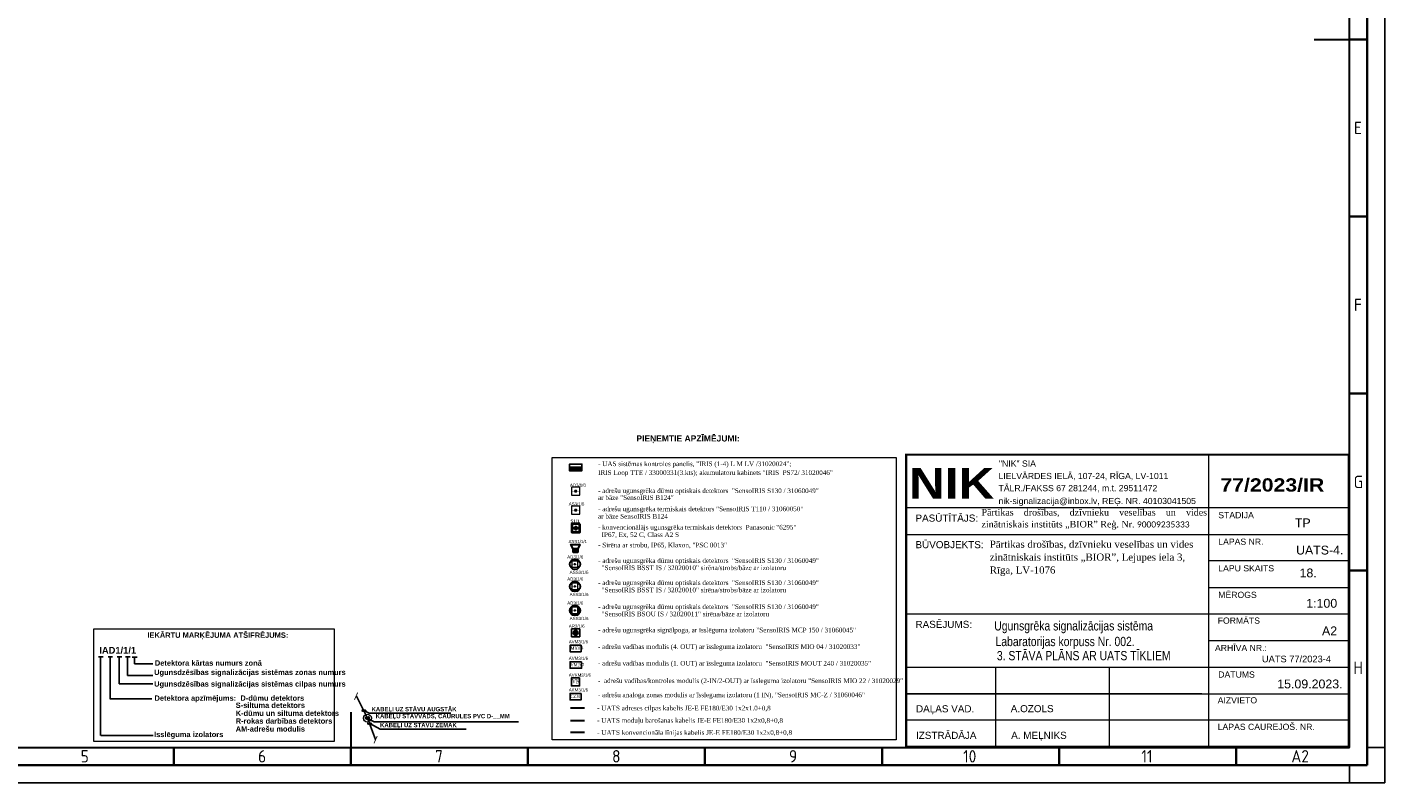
# Model space of a CAD drawing. Header units: millimetres. Extents: x -197461 to 862495, y -970068 to 63888.
# Tile 131 of 205: x -109424 to -57404, y -306710 to -277750. Entities that reach past the tile are written whole.
import ezdxf

# ---------------------------------------------------------------- set-up
doc = ezdxf.new("R2010")
doc.units = ezdxf.units.MM
doc.linetypes.add('KL', pattern=[4, 2, -2])
doc.layers.get('0').update_dxf_attribs({"linetype": 'CONTINUOUS'})
for name, color, linetype, lineweight in [('00_rāmis', 7, 'CONTINUOUS', 18), ('00_text_rakstlaukums', 7, 'CONTINUOUS', 18), ('00_tieva', 7, 'CONTINUOUS', 15), ('Hatch', 7, 'CONTINUOUS', 0), ('Karlis_UAS_black', 7, 'CONTINUOUS', 30), ('Titlebox', 7, 'CONTINUOUS', 9)]:
    doc.layers.add(name, color=color, linetype=linetype, lineweight=lineweight)
for name, color, linetype in [('PDF_Geometry', 7, 'CONTINUOUS'), ('Rasējuma lapa', 7, 'CONTINUOUS'), ('UAS', 240, 'CONTINUOUS')]:
    doc.layers.add(name, color=color, linetype=linetype)
doc.styles.add('ARIAL', font='arialbd.ttf')
doc.styles.add('Arial_baltic', font='arial.ttf')
doc.styles.add('Bold', font='ariblk.ttf', dxfattribs={"height": 60})
doc.styles.add('Calibri', font='calibri.ttf')
doc.styles.add('ISO', font='iso')
doc.styles.add('Karlis_times', font='times.ttf', dxfattribs={"height": 2.2})
doc.styles.add('saurais70', font='arial.ttf', dxfattribs={"width": 0.7, "height": 250})

# ---------------------------------------------------------------- blocks, each defined once
blk = doc.blocks.new('A2_L')
at = {"layer": 'Rasējuma lapa'}
for p, q in [((0, 0), (0, 420)), ((-5, 10), (0, 10)), ((-10, 0), (-10, 5)), ((-594, 0), (0, 0))]:
    blk.add_line(p, q, dxfattribs=at)
at = {"layer": 'Rasējuma lapa', "lineweight": 35}
for p, q in [((-5, 5), (-5, 415)), ((-5, 210), (-10, 210)), ((-5, 160), (-10, 160)), ((-5, 110), (-10, 110)), ((-5, 60), (-10, 60)), ((-342, 5), (-342, 10)), ((-292, 5), (-292, 10)), ((-242, 5), (-242, 10)), ((-192, 5), (-192, 10)), ((-142, 5), (-142, 10)), ((-92, 5), (-92, 10)), ((-42, 5), (-42, 10)), ((-579, 5), (-5, 5))]:
    blk.add_line(p, q, dxfattribs=at)
at = {"layer": 'Rasējuma lapa', "lineweight": 30}
for p, q in [((-10, 10), (-10, 410)), ((-20, 210), (-10, 210)), ((-292, 20), (-292, 10)), ((-574, 10), (-10, 10))]:
    blk.add_line(p, q, dxfattribs=at)
at = {"layer": 'Rasējuma lapa', "style": 'ISO'}
for s, p in [('E', (-8.72, 183.25)), ('F', (-8.72, 133.25)), ('G', (-8.81, 83.25)), ('H', (-8.9, 30.75)), ('5', (-368.3, 5.75)), ('6', (-318.21, 5.75)), ('7', (-268.23, 5.75)), ('8', (-218.23, 5.75)), ('9', (-168.28, 5.75)), ('10', (-119.1, 5.75)), ('11', (-68.75, 5.75)), ('A2', (-26.41, 5.75))]:
    blk.add_text(s, height=3.5, dxfattribs=at).set_placement(p)
blk = doc.blocks.new('*U1293')
at = {"layer": 'Rasējuma lapa'}
blk.add_blockref('A2_L', (0, 0), dxfattribs=at)
blk = doc.blocks.new('AD-proj')
at = {"lineweight": 5}
blk.add_lwpolyline([(-250, -250), (250, -250), (250, 250), (-250, 250)], close=True, dxfattribs=at)
at = {"const_width": 30}
blk.add_lwpolyline([(-200, 0), (200, 0)], dxfattribs=at)
at = {"const_width": 100}
blk.add_lwpolyline([(-50, 0, 1), (50, 0, 1)], format="xyb", close=True, dxfattribs=at)
blk = doc.blocks.new('AP')
blk.add_hatch(color=256).paths.add_polyline_path([(150, 0, 1), (-150, 0, 1)])
for p, q in [((-250, 250), (250, 250)), ((-250, -250), (-250, 250)), ((250, 250), (250, -250)), ((250, -250), (-250, -250))]:
    blk.add_line(p, q)
blk.add_circle((0, 0), 150)
blk = doc.blocks.new('_ArchTick')
at = {"color": 0, "linetype": 'ByBlock', "const_width": 0.15}
blk.add_lwpolyline([(-0.5, -0.5), (0.5, 0.5)], dxfattribs=at)

msp = doc.modelspace()

# ---------------------------------------------------------------- hatches: boundary and pattern name
at = {"layer": 'Hatch', "lineweight": 35, "ltscale": 14}
h = msp.add_hatch(dxfattribs=at)
h.set_pattern_fill('ANGLE', color=5, scale=0.651455)
h.set_pattern_definition([(0, (-3430856.2915, 4051246.467), (0, 4.550412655), [3.3093910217, -1.241021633]), (90, (-3430856.2915, 4051246.467), (-4.550412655, 3e-16), [3.3093910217, -1.241021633])])
h.paths.add_polyline_path([(-88352.17652, -296949.6498, 1), (-88453.74161, -296949.6498, 1)])
at = {"layer": 'UAS', "linetype": 'Continuous', "lineweight": 25}
msp.add_hatch(color=1, dxfattribs=at).paths.add_polyline_path([(-88640.76615, -294615.86283), (-88640.76615, -294754.88981), (-88171.79996, -294754.88981), (-88171.79996, -294615.86283)])
at = {"layer": 'UAS', "linetype": 'ByBlock', "lineweight": 35, "ltscale": 10}
h = msp.add_hatch(dxfattribs=at)
h.set_pattern_fill('ANGLE', color=1, scale=0.920742)
h.set_pattern_definition([(0, (-124464.553, -1017143.145), (0, 6.43138418), [4.67737031, -1.75401387]), (90, (-124464.553, -1017143.145), (-6.43138418, 4e-16), [4.67737031, -1.75401387])])
h.paths.add_polyline_path([(-88505.70637, -297865.94309), (-88324.85013, -297865.94309), (-88324.85013, -297746.62488), (-88505.70637, -297746.62488)])
at = {"layer": 'UAS', "true_color": 0xc7c8ca}
h = msp.add_hatch(color=9, dxfattribs=at)
h.dxf.hatch_style = 1
h.paths.add_polyline_path([(-88235.07895, -300101.83331, 1), (-88631.139, -300101.83331, 1)])
h.paths.add_polyline_path([(-88324.23236, -300219.59073), (-88560.82304, -300219.59073), (-88560.82304, -299983.00005), (-88324.23236, -299983.00005)], flags=16)
h.paths.add_polyline_path([(-88418.86863, -300101.29539, -1), (-88466.18677, -300101.29539, -1)], flags=0)
at = {"layer": 'UAS'}
h = msp.add_hatch(color=1, dxfattribs=at)
h.paths.add_polyline_path([(-96388.84845, -304230.79656), (-96422.38883, -304162.76624, 0.2855923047), (-96464.69752, -304230.79656, 0.5262828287), (-96361.63167, -304301.59435)])
h.paths.add_polyline_path([(-96389.55146, -304229.37064), (-96389.42278, -304229.30259), (-96361.63167, -304301.59435, 0.3103731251), (-96312.99939, -304230.79656, 0.5557031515), (-96422.38883, -304162.76624)])

# ---------------------------------------------------------------- linework, layer by layer
at = {"layer": '00_rāmis'}
for p, q in [((-58784.91284, -294133.21543), (-75744.00426, -294133.21538)), ((-58784.90969, -294133.21543), (-75744.00111, -294133.21538))]:
    msp.add_line(p, q, dxfattribs=at)
at = {"layer": '00_rāmis', "const_width": 84.79564}
msp.add_lwpolyline([(-75744.01161, -305330.28305), (-58784.90969, -305330.28305), (-58784.90969, -294133.21543), (-75744.01161, -294133.21543)], close=True, dxfattribs=at)
at = {"layer": '00_tieva'}
for p, q in [((-64143.57232, -305330.28533), (-64143.57232, -294133.21538)), ((-58784.91284, -296169.13494), (-75744.00302, -296169.11925)), ((-64143.58153, -305330.28533), (-64143.58153, -296169.13494)), ((-75744.00398, -297187.80294), (-58784.92205, -297187.80294)), ((-58784.91284, -298206.17973), (-64143.58153, -298206.17971)), ((-64143.58153, -299224.85266), (-58784.92205, -299224.85266)), ((-58784.91284, -300242.09924), (-75744.00764, -300242.09919)), ((-64143.58153, -301260.77218), (-58784.92205, -301260.77218)), ((-75744.00908, -302278.0187), (-58784.91284, -302278.01875)), ((-75744.00908, -302278.0187), (-58784.91284, -302278.01875)), ((-72312.36167, -305330.28372), (-72312.36167, -302278.0187)), ((-67949.2156, -305330.28484), (-67949.2156, -302278.0187)), ((-64413.95698, -303295.55055), (-75744.00986, -303295.55055)), ((-75744.00908, -303295.55055), (-58784.91284, -303295.5506)), ((-64413.95698, -303295.55055), (-75608.33222, -303295.55055)), ((-64413.95698, -304313.08239), (-75744.00986, -304313.08239)), ((-58784.91284, -304313.08245), (-75608.33222, -304313.08239))]:
    msp.add_line(p, q, dxfattribs=at)
at = {"layer": 'Karlis_UAS_black', "color": 5, "lineweight": 40, "ltscale": 0.2}
msp.add_lwpolyline([(-88244.71753, -296787.63665), (-88557.41589, -296787.69122), (-88557.36131, -297100.38958), (-88244.66295, -297100.38959)], close=True, dxfattribs=at)
at = {"layer": 'PDF_Geometry', "lineweight": 9}
msp.add_lwpolyline([(-75394.64802, -294114.40678), (-58782.17483, -294114.40678)], dxfattribs=at)
at = {"layer": 'UAS', "color": 5, "lineweight": 35, "ltscale": 14}
msp.add_line((-88502.94561, -296945.73783), (-88292.56421, -296945.73783), dxfattribs=at)
at = {"layer": 'UAS', "linetype": 'Continuous'}
for p, q in [((-106687.41471, -301882.16762), (-106512.46209, -301882.16762)), ((-106512.46209, -301882.16762), (-106609.65764, -301882.16762)), ((-106609.65764, -301882.16762), (-106609.65764, -304892.071)), ((-106324.34475, -301882.16762), (-106149.39213, -301882.16762)), ((-106149.39213, -301882.16762), (-106246.58768, -301882.16762)), ((-106246.58768, -301882.16762), (-106246.58768, -303485.89087)), ((-105973.79477, -301882.16762), (-105798.84215, -301882.16762)), ((-105798.84215, -301882.16762), (-105896.0377, -301882.16762)), ((-105896.0377, -301882.16762), (-105896.0377, -302910.38089)), ((-105656.28787, -301882.16762), (-105481.33526, -301882.16762)), ((-105481.33526, -301882.16762), (-105578.53081, -301882.16762)), ((-105578.53081, -301882.16762), (-105578.53081, -302593.33724)), ((-105395.9216, -301887.57804), (-105208.00999, -301887.57804)), ((-105305.20554, -301887.57804), (-105305.20554, -302153.04694)), ((-105208.00999, -301887.57804), (-105305.20554, -301887.57804)), ((-105305.20554, -302153.04694), (-104605.39717, -302153.04694)), ((-105578.53081, -302593.33724), (-104611.87771, -302593.33724)), ((-105896.0377, -302910.38089), (-104611.87771, -302910.38089))]:
    msp.add_line(p, q, dxfattribs=at)
at = {"layer": 'UAS', "color": 1, "lineweight": 25}
for p, q in [((-106251.26943, -303485.34029), (-104642.61688, -303485.34029)), ((-104598.96257, -304892.071), (-106607.27427, -304892.071))]:
    msp.add_line(p, q, dxfattribs=at)
at = {"layer": 'UAS', "color": 1, "lineweight": 30}
msp.add_line((-88065.12223, -303852.41239), (-88607.63946, -303852.41239), dxfattribs=at)
at = {"layer": 'UAS', "color": 104, "lineweight": 30}
msp.add_line((-88065.12223, -304337.13494), (-88607.63946, -304337.13494), dxfattribs=at)
at = {"layer": 'UAS', "color": 5, "lineweight": 30}
msp.add_line((-88065.12223, -304777.35925), (-88607.63946, -304777.35925), dxfattribs=at)
at = {"layer": 'UAS', "color": 7, "lineweight": 13}
for points in [[(-89310.73847, -294236.7352), (-76133.66814, -294236.7352), (-76133.66814, -305062.17497), (-89310.73847, -305062.17497)], [(-106864.05605, -300803.58654), (-97661.24843, -300803.58654), (-97661.24843, -305122.82482), (-106864.05605, -305122.82482)]]:
    msp.add_lwpolyline(points, close=True, dxfattribs=at)
at = {"layer": 'UAS', "color": 1, "linetype": 'Continuous', "lineweight": 25}
for points in [[(-88640.99696, -294754.88981), (-88171.79996, -294754.88981), (-88171.79996, -294615.86283), (-88640.99696, -294615.86283)], [(-88171.06762, -294755.16927), (-88640.76615, -294755.16927), (-88640.76615, -294495.97496), (-88171.06762, -294495.97496)]]:
    msp.add_lwpolyline(points, close=True, dxfattribs=at)
at = {"layer": 'UAS', "color": 1, "lineweight": 30}
for points in [[(-88321.23297, -297746.62488), (-88505.70637, -297746.62488), (-88592.51733, -297573.07146), (-88252.50781, -297573.07146)], [(-88505.70637, -297746.62488), (-88324.85013, -297746.62488), (-88324.85013, -297865.94309), (-88505.70637, -297865.94309)]]:
    msp.add_lwpolyline(points, close=True, dxfattribs=at)
at = {"layer": 'UAS', "color": 1, "ltscale": 0.2}
for points in [[(-88200.86728, -301434.07549), (-88621.24447, -301434.11888), (-88621.20108, -301682.71927), (-88200.82389, -301682.71927)], [(-88183.80243, -302069.73294), (-88621.24447, -302069.77633), (-88621.20108, -302318.37671), (-88183.75904, -302318.37672)], [(-88257.51777, -302686.64546), (-88568.26825, -302686.69969), (-88568.21402, -302997.45018), (-88257.46353, -302997.45018)], [(-88200.86728, -303280.68699), (-88621.24447, -303280.73038), (-88621.20108, -303529.33077), (-88200.82389, -303529.33077)]]:
    msp.add_lwpolyline(points, close=True, dxfattribs=at)
at = {"layer": 'UAS', "color": 7, "extrusion": (0, 0, -1)}
for points in [[(96801.38144, -303394.05124), (96388.84845, -304230.79656), (96388.78864, -304230.76493)], [(96072.71866, -305053.13084), (96389.42278, -304229.30259), (96389.36297, -304229.27096)]]:
    msp.add_lwpolyline(points, dxfattribs=at)
at = {"layer": 'UAS', "color": 7, "lineweight": 25}
for points in [[(-96497.33063, -303945.32265), (-96323.43422, -304041.20301), (-93195.8733, -304041.20301)], [(-96382.4364, -304247.47596), (-96131.14129, -304374.86544), (-90603.13575, -304374.86544)], [(-96292.48751, -304441.19726), (-95901.86005, -304649.75061), (-92603.64595, -304649.75061)]]:
    msp.add_lwpolyline(points, dxfattribs=at)
at = {"layer": 'UAS', "color": 5, "lineweight": 35, "ltscale": 14}
msp.add_circle((-88402.95907, -296949.6498), 50.78254, dxfattribs=at)
at = {"layer": 'UAS', "color": 1, "lineweight": 30}
for centre in [(-88433.10898, -298332.76155), (-88433.10898, -299181.74878), (-88433.10898, -300101.83331)]:
    msp.add_circle(centre, 198.03002, dxfattribs=at)
at = {"layer": 'UAS', "color": 1, "linetype": 'ByBlock', "lineweight": 18, "ltscale": 50}
msp.add_circle((-96388.78864, -304230.76493), 152.34701, dxfattribs=at)
at = {"layer": 'UAS', "color": 1, "linetype": 'KL', "lineweight": 18, "ltscale": 50}
msp.add_circle((-96388.84845, -304230.79656), 75.84907, dxfattribs=at)
at = {"layer": 'UAS', "color": 7, "lineweight": 25}
for centre in [(-96524.67184, -303943.13595), (-96302.66371, -304439.01056)]:
    msp.add_ellipse(centre, major_axis=(77.32966, 0), ratio=0.2800799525, start_param=2.2696747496, end_param=7.6491854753, dxfattribs=at)

# ---------------------------------------------------------------- block references
at = {"layer": 'Rasējuma lapa', "xscale": 135.6730224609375, "yscale": 135.6730224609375, "zscale": 135.6730224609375}
msp.add_blockref('*U1293', (-57403.98768, -306710.00039), dxfattribs=at)
at = {"layer": 'UAS'}
for p, xscale, yscale, zscale in [((-88407.31929, -295532.20527), 0.6215009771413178, 0.6215009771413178, 0.6215009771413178), ((-88407.31929, -296258.40194), 0.6215009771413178, 0.6215009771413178, 0.6215009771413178), ((-88442.5277, -298332.22363), 0.473181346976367, 0.473181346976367, 0.473181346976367), ((-88442.5277, -299181.21087), 0.473181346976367, 0.473181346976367, 0.473181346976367), ((-88442.5277, -300101.29539), 0.473181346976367, 0.473181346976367, 0.473181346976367)]:
    msp.add_blockref('AD-proj', p, dxfattribs=dict(at, xscale=xscale, yscale=yscale, zscale=zscale))
at = {"layer": 'UAS', "color": 1, "xscale": 0.6215009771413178, "yscale": 0.6215009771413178, "zscale": 0.6215009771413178}
msp.add_blockref('AP', (-88407.31929, -300963.3188), dxfattribs=at)
at = {"layer": 'UAS', "color": 7, "extrusion": (0, 0, -1), "xscale": 215.6250000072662, "yscale": 215.6250000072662, "zscale": 215.6250000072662, "rotation": 248.9717531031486}
for p in [(96822.3693, -303387.15352), (96072.71866, -305053.13084)]:
    msp.add_blockref('_ArchTick', p, dxfattribs=at)

# ---------------------------------------------------------------- texts
at = {"layer": '00_rāmis'}
for s, height, style, p in [('"NIK" SIA', 237.444202, 'Arial_baltic', (-72188.3594, -294592.65075)), ('LIELVĀRDES IELĀ, 107-24, RĪGA, LV-1011', 237.4442015, 'Arial_baltic', (-72206.87399, -295069.21715)), ('TĀLR./FAKSS 67 281244, m.t. 29511472', 237.4442015, 'Arial_baltic', (-72206.87399, -295533.20293)), ('77/2023/IR', 508.773834, 'Bold', (-63705.29337, -295547.2272)), ('nik-signalizacija@inbox.lv, REĢ. NR. 40103041505', 237.4442015, 'Arial_baltic', (-72206.87399, -296026.42953)), ('PASŪTĪTĀJS:', 271.3460449, 'Arial_baltic', (-75388.60767, -296698.94654)), ('PASŪTĪTĀJS:', 271.3460449, 'Arial_baltic', (-75388.59846, -296698.94654)), ('STADIJA', 237.444202, 'Arial_baltic', (-63786.23033, -296569.1501)), ('TP', 338.3346, 'Arial_baltic', (-60850, -296913.62056)), ('BŪVOBJEKTS:', 271.3460449, 'Arial_baltic', (-75388.59743, -297717.31836)), ('LAPAS NR.', 237.444202, 'Arial_baltic', (-63786.23033, -297586.68195)), ('UATS-4. ', 338.3346, 'Arial_baltic', (-60805, -297958.85841)), ('LAPU SKAITS', 237.4442015, 'Arial_baltic', (-63786.23033, -298606.19982)), ('18.', 338.3346, 'Arial_baltic', (-60670.89476, -298834.26948)), ('MĒROGS', 237.444202, 'Arial_baltic', (-63786.23033, -299624.01695)), ('1:100', 339.182556, 'Arial_baltic', (-60415.52351, -299999.05875)), ('RASĒJUMS:', 271.346045, 'Arial_baltic', (-75388.60731, -300772.48137)), ('FORMĀTS', 237.444202, 'Arial_baltic', (-63808.86299, -300610.97725)), ('A2', 339.182556, 'Arial_baltic', (-59812.36042, -301055.76411)), ('ARHĪVA NR.:', 237.4442015, 'Arial_baltic', (-63912.38665, -301659.48036)), ('UATS 77/2023-4', 254.3869171, 'Arial_baltic', (-62114.00478, -302090.58876)), ('DATUMS', 237.444202, 'Arial_baltic', (-63786.22939, -302677.28059)), ('15.09.2023.', 339.1825562, 'Arial_baltic', (-61526.4052, -303089.53506)), ('DAĻAS VAD.', 271.346045, 'Arial_baltic', (-75367.75009, -304006.91722)), ('A.OZOLS', 271.346045, 'Arial_baltic', (-71737.64845, -304002.1873)), ('AIZVIETO', 237.444202, 'Arial_baltic', (-63808.69934, -303665.18653)), ('IZSTRĀDĀJA', 271.346045, 'Arial_baltic', (-75367.75009, -305024.44906)), ('A. MEĻNIKS', 271.346045, 'Arial_baltic', (-71720.98541, -305024.44973)), ('LAPAS CAUREJOŠ. NR.', 237.4442015, 'Arial_baltic', (-63808.69992, -304682.87675))]:
    msp.add_text(s, height=height, dxfattribs=dict(at, style=style)).set_placement(p)
at = {"layer": '00_rāmis', "color": 5, "style": 'Bold'}
msp.add_text('NIK', height=1187.138947, dxfattribs=at).set_placement((-75634.01815, -295825.63961))
at = {"layer": '00_text_rakstlaukums', "style": 'Arial_baltic', "width": 0.8}
for s, p in [('Ugunsgrēka signalizācijas sistēma', (-72370, -300870)), ('Labaratorijas korpuss Nr. 002.', (-72320, -301470)), ('3. STĀVA PLĀNS AR UATS TĪKLIEM', (-72269.29658, -302012.40346))]:
    msp.add_text(s, height=356.141684, dxfattribs=at).set_placement(p)
at = {"layer": 'Titlebox', "attachment_point": 1, "style": 'Calibri'}
for s, insert, char_height, width in [('\\pxa0.66667,sm1.07917,qj;{\\fTimes New Roman|b0|i0|c186|p18;Pārtikas drošības, dzīvnieku veselības un vides zinātniskais institūts „BIOR” Reģ. Nr. \\fCalibri|b0|i0|c0|p34;\\H0.91667x;90009235333}', (-72859.44933, -296214.43659), 253.125, 8617.8480245), ('\\pxa0.66667,sm1.07917;{\\fTimes New Roman|b0|i0|c186|p18;\\H0.91667x;Pārtikas drošības, dzīvnieku veselības un vides zinātniskais institūts „BIOR”, \\fTimes New Roman|b0|i0|c0|p18;Lejupes iela 3, \\fTimes New Roman|b0|i0|c186|p18;\\PRīga, \\fTimes New Roman|b0|i0|c0|p18;LV-1076\\fCalibri|b0|i0|c0|p34;\\P\\pa0.25,s*,ql;\\fTimes New Roman|b0|i0|c0|p18; }', (-72541.71624, -297427.11207), 300, 8475.0517374)]:
    msp.add_mtext(s, dxfattribs=dict(at, insert=insert, char_height=char_height, width=width))
at = {"layer": 'UAS', "color": 251, "style": 'ARIAL'}
msp.add_text('PIEŅEMTIE APZĪMĒJUMI:', height=233.0628662, dxfattribs=at).set_placement((-86081.80858, -293628.03572))
at = {"layer": 'UAS', "color": 7, "style": 'Karlis_times'}
for s, height, p in [('- UAS sistēmas kontroles panelis, "IRIS (1-4) L M LV /31020024";', 178.6815308, (-87547.99744, -294572.67267)), ('IRIS Loop TTE / 33000331(3.kts); akumulatoru kabinets "IRIS  PS72/ 31020046"', 178.6815308, (-87547.99744, -294908.87378)), ('- adrešu ugunsgrēka dūmu optiskais detektors  "SensoIRIS S130 / 31060049"', 178.6815308, (-87550.02516, -295605.85245)), ('ar bāze "SensoIRIS B124"', 178.6815308, (-87550.02516, -295866.1923)), ('- adrešu ugunsgrēka termiskais detektors "SensoIRIS T110 / 31060050"', 178.6815308, (-87550.02516, -296298.89162)), ('ar bāze SensoIRIS B124', 178.6815308, (-87550.02516, -296585.47462)), ('- konvencionālājs ugunsgrēka termiskais detektors  Panasonic "6295"', 178.6815308, (-87550.02516, -297001.89162)), ('- Sirēna ar strobu, IP65, Klaxon, "PSC 0013"', 178.6815308, (-87547.40929, -297686.67212)), ('  IP67, Ex, 52 C, Class A2 S', 178.6815308, (-87550.02516, -297288.47462)), ('- adrešu ugunsgrēka dūmu optiskais detektors  "SensoIRIS S130 / 31060049"', 178.6815308, (-87547.40929, -298281.0325)), ('  "SensoIRIS BSST IS / 32020010" sirēna/strobs/bāze ar izolatoru', 178.6815308, (-87547.40929, -298557.99175)), ('- adrešu ugunsgrēka dūmu optiskais detektors  "SensoIRIS S130 / 31060049"', 178.6815308, (-87547.40929, -299130.01974)), ('  "SensoIRIS BSST IS / 32020010" sirēna/strobs/bāze ar izolatoru', 178.6815308, (-87547.40929, -299406.97899)), ('- adrešu ugunsgrēka dūmu optiskais detektors  "SensoIRIS S130 / 31060049"', 178.6815308, (-87547.40929, -300050.10426)), ('  "SensoIRIS BSOU IS / 32020011" sirēna/bāze ar izolatoru', 178.6815308, (-87547.40929, -300327.06351)), ('- adrešu ugunsgrēka signālpoga, ar īsslēguma izolatoru "SensoIRIS MCP 150 / 31060045"', 178.6815308, (-87547.40929, -300943.69534)), ('- adrešu vadības modulis (4. OUT) ar īssleguma izolatoru  "SensoIRIS MIO 04 / 31020033"', 178.6815308, (-87552.90166, -301580.02468)), ('- adrešu vadības modulis (1. OUT) ar īssleguma izolatoru  "SensoIRIS MOUT 240 / 31020035"', 178.6815308, (-87552.90166, -302215.68212)), ('-  adrešu vadības/kontroles modulis (2-IN/2-OUT) ar īssleguma izolatoru "SensoIRIS MIO 22 / 31020029"', 178.68153076, (-87552.90166, -302886.2641)), ('- adrešu analoga zonas modulis ar īssleguma izolatoru (1 IN), "SensoIRIS MC-Z / 31060046"', 178.6815308, (-87552.90166, -303426.63618)), ('- UATS adreses cilpas kabelis JE-E FE180/E30 1x2x1.0+0,8 ', 178.6815308, (-87584.68869, -303934.69726)), ('- UATS moduļu barošanas kabelis JE-E FE180/E30 1x2x0,8+0,8 ', 178.6815308, (-87584.68869, -304406.69273)), ('- UATS konvencionāla līnijas kabelis JE-E FE180/E30 1x2x0,8+0,8 ', 178.6815308, (-87584.68869, -304869.48466))]:
    msp.add_text(s, height=height, dxfattribs=at).set_placement(p)
at = {"layer": 'UAS', "color": 1}
for s, height, style, width, p in [('AD3/1/6', 120.52951, 'saurais70', 0.8, (-88627.99533, -295361.48024)), ('AS3/1/6', 120.52951, 'saurais70', 0.8, (-88671.7811, -296083.82821)), ('ASS1/1/1', 120.52951, 'saurais70', 0.8, (-88682.60956, -297523.33658)), ('AD3/1/6', 122.353931, 'saurais70', 0.8, (-88732.94623, -298113.32623)), ('ASS3/1/6', 122.353931, 'saurais70', 0.8, (-88638.67221, -298702.19686)), ('AD3/1/6', 122.353931, 'saurais70', 0.8, (-88732.94623, -298962.31346)), ('ASS3/1/6', 122.353931, 'saurais70', 0.8, (-88638.67221, -299551.1841)), ('AD3/1/6', 122.353931, 'saurais70', 0.8, (-88732.94623, -299882.39798)), ('AR3/1/6', 120.52951, 'saurais70', 0.8, (-88671.7811, -300763.08109)), ('ASS3/1/6', 122.353931, 'saurais70', 0.8, (-88638.67221, -300471.26862)), ('AVM3/1/6', 120.52951, 'saurais70', 0.8, (-88671.7811, -301362.47029)), ('MIO04', 130.515205, 'Karlis_times', 0.7, (-88605.78442, -301611.38486)), ('AVM3/1/6', 120.52951, 'saurais70', 0.8, (-88671.7811, -301998.12773)), ('VM240', 130.515205, 'Karlis_times', 0.7, (-88605.78442, -302247.04231)), ('AVKM3/1/6', 120.52951, 'saurais70', 0.8, (-88671.7811, -302639.62343)), ('VK', 163.144006, 'Karlis_times', 0.7, (-88548.9432, -302895.15538)), ('AKM3/1/6', 120.52951, 'saurais70', 0.8, (-88671.7811, -303209.08178)), ('CZM', 130.515205, 'Karlis_times', 0.7, (-88605.78442, -303457.99636))]:
    msp.add_text(s, height=height, dxfattribs=dict(at, style=style, width=width)).set_placement(p)
at = {"layer": 'UAS', "color": 5, "style": 'saurais70', "width": 0.8}
msp.add_text('S1/1', height=120.52951, dxfattribs=at).set_placement((-88608.99533, -296738.48024))
at = {"layer": 'UAS', "color": 18, "true_color": 0x000000, "style": 'ARIAL'}
for s, p in [('IEKĀRTU MARĶĒJUMA ATŠIFRĒJUMS:', (-104817.30312, -301151.89734)), ('Detektora kārtas numurs zonā', (-104532.24683, -302218.53964)), ('Ugunsdzēsības signalizācijas sistēmas zonas numurs', (-104560.55484, -302574.85401)), ('Ugunsdzēsības signalizācijas sistēmas cilpas numurs', (-104560.55484, -303020.90639)), ('Detektora apzīmējums:  D-dūmu detektors', (-104544.64359, -303564.4222)), ('S-siltuma detektors', (-101434.04166, -303838.64408)), ('K-dūmu un siltuma detektors', (-101434.04166, -304143.61813)), ('R-rokas darbības detektors', (-101434.04166, -304440.9523)), ('Isslēguma izolators', (-104560.55484, -304956.8565)), ('AM-adrešu modulis', (-101434.04166, -304746.11219))]:
    msp.add_text(s, height=204.675293, dxfattribs=at).set_placement(p)
at = {"layer": 'UAS', "style": 'ARIAL'}
msp.add_text('IAD1/1/1', height=255.844116, dxfattribs=at).set_placement((-106659.91643, -301757.18009))
at = {"layer": 'UAS', "color": 7, "char_height": 163.875, "attachment_point": 1, "style": 'ARIAL'}
for s, insert, width in [('{\\fArial|b1|i0|c186|p34;KABEĻI UZ STĀVU AUGSTĀK}', (-96229.16374, -303803.55422), 5781.5885864), ('{\\fArial|b1|i0|c186|p34;KABEĻU STĀVVADS, CAURULES PVC D-__MM}', (-96071.34837, -304070.65901), 5769.7936603), ('{\\fArial|b1|i0|c186|p34;KABEĻI UZ STĀVU ZEMĀK}', (-95901.86005, -304412.78287), 5921.019105)]:
    msp.add_mtext(s, dxfattribs=dict(at, insert=insert, width=width))

doc.saveas('drawing.dxf')
